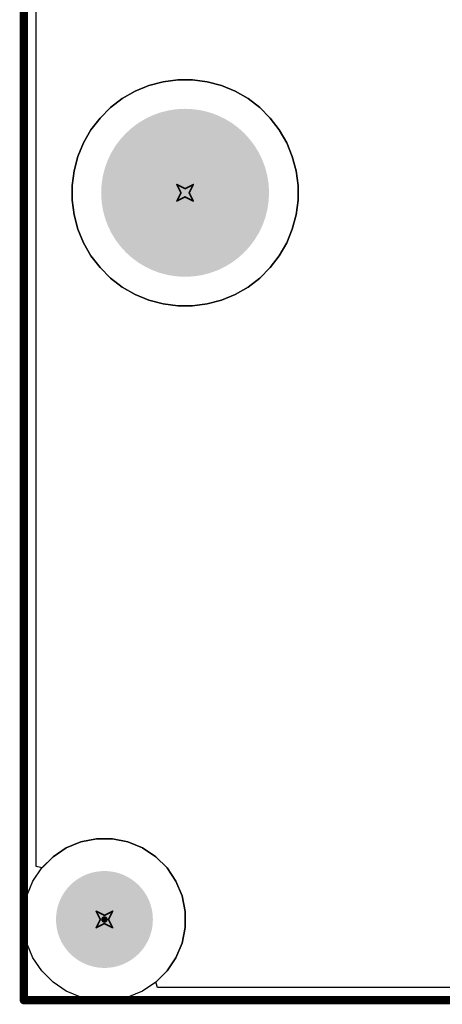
# Model space of a CAD drawing. Header units: inches. Extents: x 0 to 12.2, y 0 to 7.
# Tile 1 of 154: x 0 to 0.5, y 0 to 1.2. Entities that reach past the tile are written whole.
import ezdxf

# ---------------------------------------------------------------- set-up
doc = ezdxf.new("R2010")
doc.units = ezdxf.units.IN
doc.header["$MEASUREMENT"] = 0
for name, color, linetype in [('Board Outline', 216, 'Continuous'), ('Bottom Layer', 5, 'Continuous'), ('Bottom Solder', 6, 'Continuous'), ('Drill Drawing', 1, 'Continuous'), ('Layer 1', 16, 'Continuous'), ('Layer 2', 76, 'Continuous'), ('Multi-Layer', 9, 'Continuous'), ('Pad Holes', 156, 'Continuous'), ('Top Layer', 1, 'Continuous'), ('Top Solder', 216, 'Continuous')]:
    doc.layers.add(name, color=color, linetype=linetype)

msp = doc.modelspace()

# ---------------------------------------------------------------- hatches: boundary and pattern name
at = {"layer": 'Bottom Layer'}
h = msp.add_hatch(color=5, dxfattribs=at)
edge = h.paths.add_edge_path()
edge.add_arc((0.1968, 0.9843), 0.0984, 0, 360)
at = {"layer": 'Bottom Solder'}
h = msp.add_hatch(color=6, dxfattribs=at)
edge = h.paths.add_edge_path()
edge.add_arc((0.1968, 0.9843), 0.1024, 0, 360)
h = msp.add_hatch(color=6, dxfattribs=at)
edge = h.paths.add_edge_path()
edge.add_arc((0.0984, 0.0984), 0.004, 0, 360)
at = {"layer": 'Layer 1'}
h = msp.add_hatch(color=16, dxfattribs=at)
edge = h.paths.add_edge_path()
edge.add_arc((0.1968, 0.9843), 0.0984, 0, 360)
at = {"layer": 'Layer 2'}
h = msp.add_hatch(color=76, dxfattribs=at)
edge = h.paths.add_edge_path()
edge.add_arc((0.1968, 0.9843), 0.0984, 0, 360)
at = {"layer": 'Multi-Layer'}
h = msp.add_hatch(color=9, dxfattribs=at)
edge = h.paths.add_edge_path()
edge.add_arc((0.1968, 0.9843), 0.0984, 0, 360)
at = {"layer": 'Pad Holes'}
h = msp.add_hatch(color=7, dxfattribs=at)
edge = h.paths.add_edge_path()
edge.add_arc((0.1968, 0.9843), 0.0591, 0, 360)
h = msp.add_hatch(color=7, dxfattribs=at)
edge = h.paths.add_edge_path()
edge.add_arc((0.0984, 0.0984), 0.0591, 0, 360)
at = {"layer": 'Top Layer'}
h = msp.add_hatch(color=1, dxfattribs=at)
edge = h.paths.add_edge_path()
edge.add_arc((0.1968, 0.9843), 0.0984, 0, 360)
at = {"layer": 'Top Solder'}
h = msp.add_hatch(color=216, dxfattribs=at)
edge = h.paths.add_edge_path()
edge.add_arc((0.1968, 0.9843), 0.1024, 0, 360)
h = msp.add_hatch(color=216, dxfattribs=at)
edge = h.paths.add_edge_path()
edge.add_arc((0.0984, 0.0984), 0.004, 0, 360)

# ---------------------------------------------------------------- linework, layer by layer
at = {"layer": 'Board Outline', "const_width": 0.01}
for points in [[(0, 0), (0, 4.7244)], [(0, 0), (4.3307, 0)]]:
    msp.add_lwpolyline(points, dxfattribs=at)
at = {"layer": 'Board Outline', "const_width": 0.005}
msp.add_lwpolyline([(-0.0025, 0, 1), (0.0025, 0, 1)], format="xyb", close=True, dxfattribs=at)
msp.add_lwpolyline([(-0.0025, 0, 1), (0.0025, 0, 1)], format="xyb", close=True, dxfattribs=at)
at = {"layer": 'Bottom Layer'}
for p, q in [((0.0153, 0.1632), (0.0153, 4.5612)), ((0.1699, 1.1197), (0.1525, 1.115)), ((0.1878, 1.122), (0.1699, 1.1197)), ((0.2059, 1.122), (0.1878, 1.122)), ((0.2238, 1.1197), (0.2059, 1.122)), ((0.2412, 1.115), (0.2238, 1.1197)), ((0.1358, 1.1081), (0.1201, 1.0991)), ((0.1525, 1.115), (0.1358, 1.1081)), ((0.2579, 1.1081), (0.2412, 1.115)), ((0.2736, 1.0991), (0.2579, 1.1081)), ((0.1201, 1.0991), (0.1058, 1.0881)), ((0.2879, 1.0881), (0.2736, 1.0991)), ((0.1058, 1.0881), (0.093, 1.0753)), ((0.3007, 1.0753), (0.2879, 1.0881)), ((0.093, 1.0753), (0.082, 1.061)), ((0.3117, 1.061), (0.3007, 1.0753)), ((0.082, 1.061), (0.073, 1.0453)), ((0.3207, 1.0453), (0.3117, 1.061)), ((0.073, 1.0453), (0.0661, 1.0286)), ((0.3276, 1.0286), (0.3207, 1.0453)), ((0.0661, 1.0286), (0.0614, 1.0112)), ((0.3323, 1.0112), (0.3276, 1.0286)), ((0.0614, 1.0112), (0.0591, 0.9933)), ((0.3346, 0.9933), (0.3323, 1.0112)), ((0.0591, 0.9933), (0.0591, 0.9752)), ((0.3346, 0.9752), (0.3346, 0.9933)), ((0.0591, 0.9752), (0.0614, 0.9573)), ((0.3323, 0.9573), (0.3346, 0.9752)), ((0.0614, 0.9573), (0.0661, 0.9399)), ((0.3276, 0.9399), (0.3323, 0.9573)), ((0.0661, 0.9399), (0.073, 0.9232)), ((0.3207, 0.9232), (0.3276, 0.9399)), ((0.073, 0.9232), (0.082, 0.9075)), ((0.3117, 0.9075), (0.3207, 0.9232)), ((0.082, 0.9075), (0.093, 0.8932)), ((0.3007, 0.8932), (0.3117, 0.9075)), ((0.093, 0.8932), (0.1058, 0.8804)), ((0.2879, 0.8804), (0.3007, 0.8932)), ((0.1058, 0.8804), (0.1201, 0.8694)), ((0.2736, 0.8694), (0.2879, 0.8804)), ((0.1201, 0.8694), (0.1358, 0.8604)), ((0.2579, 0.8604), (0.2736, 0.8694)), ((0.1358, 0.8604), (0.1525, 0.8535)), ((0.1525, 0.8535), (0.1699, 0.8488)), ((0.2238, 0.8488), (0.2412, 0.8535)), ((0.2412, 0.8535), (0.2579, 0.8604)), ((0.1699, 0.8488), (0.1878, 0.8465)), ((0.1878, 0.8465), (0.2059, 0.8465)), ((0.2059, 0.8465), (0.2238, 0.8488)), ((0.0697, 0.1931), (0.0518, 0.1856)), ((0.0887, 0.1969), (0.0697, 0.1931)), ((0.1081, 0.1969), (0.0887, 0.1969)), ((0.1271, 0.1931), (0.1081, 0.1969)), ((0.145, 0.1856), (0.1271, 0.1931)), ((0.0518, 0.1856), (0.0357, 0.1749)), ((0.1612, 0.1749), (0.145, 0.1856)), ((0.0357, 0.1749), (0.0223, 0.1615)), ((0.1749, 0.1612), (0.1612, 0.1749)), ((0.0205, 0.1616), (0.0153, 0.1632)), ((0.0223, 0.1615), (0.0205, 0.1616)), ((0.1856, 0.145), (0.1749, 0.1612)), ((0.1931, 0.1271), (0.1856, 0.145)), ((0.1968, 0.1081), (0.1931, 0.1271)), ((0.1968, 0.0887), (0.1968, 0.1081)), ((0.1931, 0.0697), (0.1968, 0.0887)), ((0.1856, 0.0518), (0.1931, 0.0697)), ((0.1749, 0.0357), (0.1856, 0.0518)), ((0.1615, 0.0223), (0.1749, 0.0357)), ((0.1616, 0.0206), (0.1615, 0.0223)), ((0.1632, 0.0153), (0.1616, 0.0206)), ((1.6317, 0.0153), (0.1632, 0.0153))]:
    msp.add_line(p, q, dxfattribs=at)
at = {"layer": 'Drill Drawing', "const_width": 0.002}
for points in [[(0.1868, 0.9943), (0.1968, 0.9893)], [(0.1868, 0.9943), (0.1918, 0.9843)], [(0.1868, 0.9743), (0.1918, 0.9843)], [(0.1968, 0.9893), (0.2068, 0.9943)], [(0.2018, 0.9843), (0.2068, 0.9943)], [(0.2018, 0.9843), (0.2068, 0.9743)], [(0.1868, 0.9743), (0.1968, 0.9793)], [(0.1968, 0.9793), (0.2068, 0.9743)], [(0.0884, 0.1084), (0.0984, 0.1034)], [(0.0884, 0.1084), (0.0934, 0.0984)], [(0.0984, 0.1034), (0.1084, 0.1084)], [(0.1034, 0.0984), (0.1084, 0.1084)], [(0.0884, 0.0884), (0.0934, 0.0984)], [(0.1034, 0.0984), (0.1084, 0.0884)], [(0.0884, 0.0884), (0.0984, 0.0934)], [(0.0984, 0.0934), (0.1084, 0.0884)]]:
    msp.add_lwpolyline(points, dxfattribs=at)
at = {"layer": 'Drill Drawing', "const_width": 0.001}
for points in [[(0.1863, 0.9943, 1), (0.1873, 0.9943, 1)], [(0.1863, 0.9943, 1), (0.1873, 0.9943, 1)], [(0.1913, 0.9843, 1), (0.1923, 0.9843, 1)], [(0.1913, 0.9843, 1), (0.1923, 0.9843, 1)], [(0.1963, 0.9893, 1), (0.1973, 0.9893, 1)], [(0.1963, 0.9893, 1), (0.1973, 0.9893, 1)], [(0.2013, 0.9843, 1), (0.2023, 0.9843, 1)], [(0.2013, 0.9843, 1), (0.2023, 0.9843, 1)], [(0.2063, 0.9943, 1), (0.2073, 0.9943, 1)], [(0.2063, 0.9943, 1), (0.2073, 0.9943, 1)], [(0.1863, 0.9743, 1), (0.1873, 0.9743, 1)], [(0.1863, 0.9743, 1), (0.1873, 0.9743, 1)], [(0.1963, 0.9793, 1), (0.1973, 0.9793, 1)], [(0.1963, 0.9793, 1), (0.1973, 0.9793, 1)], [(0.2063, 0.9743, 1), (0.2073, 0.9743, 1)], [(0.2063, 0.9743, 1), (0.2073, 0.9743, 1)], [(0.0879, 0.1084, 1), (0.0889, 0.1084, 1)], [(0.0879, 0.1084, 1), (0.0889, 0.1084, 1)], [(0.1079, 0.1084, 1), (0.1089, 0.1084, 1)], [(0.1079, 0.1084, 1), (0.1089, 0.1084, 1)], [(0.0929, 0.0984, 1), (0.0939, 0.0984, 1)], [(0.0929, 0.0984, 1), (0.0939, 0.0984, 1)], [(0.0979, 0.1034, 1), (0.0989, 0.1034, 1)], [(0.0979, 0.1034, 1), (0.0989, 0.1034, 1)], [(0.1029, 0.0984, 1), (0.1039, 0.0984, 1)], [(0.1029, 0.0984, 1), (0.1039, 0.0984, 1)], [(0.0879, 0.0884, 1), (0.0889, 0.0884, 1)], [(0.0879, 0.0884, 1), (0.0889, 0.0884, 1)], [(0.0979, 0.0934, 1), (0.0989, 0.0934, 1)], [(0.0979, 0.0934, 1), (0.0989, 0.0934, 1)], [(0.1079, 0.0884, 1), (0.1089, 0.0884, 1)], [(0.1079, 0.0884, 1), (0.1089, 0.0884, 1)]]:
    msp.add_lwpolyline(points, format="xyb", close=True, dxfattribs=at)
at = {"layer": 'Layer 1'}
for p, q in [((0.0153, 0.1632), (0.0153, 4.5612)), ((0.1699, 1.1197), (0.1525, 1.115)), ((0.1878, 1.122), (0.1699, 1.1197)), ((0.2059, 1.122), (0.1878, 1.122)), ((0.2238, 1.1197), (0.2059, 1.122)), ((0.2412, 1.115), (0.2238, 1.1197)), ((0.1358, 1.1081), (0.1201, 1.0991)), ((0.1525, 1.115), (0.1358, 1.1081)), ((0.2579, 1.1081), (0.2412, 1.115)), ((0.2736, 1.0991), (0.2579, 1.1081)), ((0.1201, 1.0991), (0.1058, 1.0881)), ((0.2879, 1.0881), (0.2736, 1.0991)), ((0.1058, 1.0881), (0.093, 1.0753)), ((0.3007, 1.0753), (0.2879, 1.0881)), ((0.093, 1.0753), (0.082, 1.061)), ((0.3117, 1.061), (0.3007, 1.0753)), ((0.082, 1.061), (0.073, 1.0453)), ((0.3207, 1.0453), (0.3117, 1.061)), ((0.073, 1.0453), (0.0661, 1.0286)), ((0.3276, 1.0286), (0.3207, 1.0453)), ((0.0661, 1.0286), (0.0614, 1.0112)), ((0.3323, 1.0112), (0.3276, 1.0286)), ((0.0614, 1.0112), (0.0591, 0.9933)), ((0.3346, 0.9933), (0.3323, 1.0112)), ((0.0591, 0.9933), (0.0591, 0.9752)), ((0.3346, 0.9752), (0.3346, 0.9933)), ((0.0591, 0.9752), (0.0614, 0.9573)), ((0.3323, 0.9573), (0.3346, 0.9752)), ((0.0614, 0.9573), (0.0661, 0.9399)), ((0.3276, 0.9399), (0.3323, 0.9573)), ((0.0661, 0.9399), (0.073, 0.9232)), ((0.3207, 0.9232), (0.3276, 0.9399)), ((0.073, 0.9232), (0.082, 0.9075)), ((0.3117, 0.9075), (0.3207, 0.9232)), ((0.082, 0.9075), (0.093, 0.8932)), ((0.3007, 0.8932), (0.3117, 0.9075)), ((0.093, 0.8932), (0.1058, 0.8804)), ((0.2879, 0.8804), (0.3007, 0.8932)), ((0.1058, 0.8804), (0.1201, 0.8694)), ((0.2736, 0.8694), (0.2879, 0.8804)), ((0.1201, 0.8694), (0.1358, 0.8604)), ((0.2579, 0.8604), (0.2736, 0.8694)), ((0.1358, 0.8604), (0.1525, 0.8535)), ((0.1525, 0.8535), (0.1699, 0.8488)), ((0.2238, 0.8488), (0.2412, 0.8535)), ((0.2412, 0.8535), (0.2579, 0.8604)), ((0.1699, 0.8488), (0.1878, 0.8465)), ((0.1878, 0.8465), (0.2059, 0.8465)), ((0.2059, 0.8465), (0.2238, 0.8488)), ((0.0697, 0.1931), (0.0518, 0.1856)), ((0.0887, 0.1969), (0.0697, 0.1931)), ((0.1081, 0.1969), (0.0887, 0.1969)), ((0.1271, 0.1931), (0.1081, 0.1969)), ((0.145, 0.1856), (0.1271, 0.1931)), ((0.0518, 0.1856), (0.0357, 0.1749)), ((0.1612, 0.1749), (0.145, 0.1856)), ((0.0357, 0.1749), (0.0223, 0.1615)), ((0.1749, 0.1612), (0.1612, 0.1749)), ((0.0205, 0.1616), (0.0153, 0.1632)), ((0.0223, 0.1615), (0.0205, 0.1616)), ((0.1856, 0.145), (0.1749, 0.1612)), ((0.1931, 0.1271), (0.1856, 0.145)), ((0.1968, 0.1081), (0.1931, 0.1271)), ((0.1968, 0.0887), (0.1968, 0.1081)), ((0.1931, 0.0697), (0.1968, 0.0887)), ((0.1856, 0.0518), (0.1931, 0.0697)), ((0.1749, 0.0357), (0.1856, 0.0518)), ((0.1615, 0.0223), (0.1749, 0.0357)), ((0.1616, 0.0206), (0.1615, 0.0223)), ((0.1632, 0.0153), (0.1616, 0.0206)), ((4.1675, 0.0153), (0.1632, 0.0153))]:
    msp.add_line(p, q, dxfattribs=at)
at = {"layer": 'Layer 2'}
for p, q in [((0.0153, 0.1632), (0.0153, 3.6256)), ((0.1699, 1.1197), (0.1525, 1.115)), ((0.1878, 1.122), (0.1699, 1.1197)), ((0.2059, 1.122), (0.1878, 1.122)), ((0.2238, 1.1197), (0.2059, 1.122)), ((0.2412, 1.115), (0.2238, 1.1197)), ((0.1358, 1.1081), (0.1201, 1.0991)), ((0.1525, 1.115), (0.1358, 1.1081)), ((0.2579, 1.1081), (0.2412, 1.115)), ((0.2736, 1.0991), (0.2579, 1.1081)), ((0.1201, 1.0991), (0.1058, 1.0881)), ((0.2879, 1.0881), (0.2736, 1.0991)), ((0.1058, 1.0881), (0.093, 1.0753)), ((0.3007, 1.0753), (0.2879, 1.0881)), ((0.093, 1.0753), (0.082, 1.061)), ((0.3117, 1.061), (0.3007, 1.0753)), ((0.082, 1.061), (0.073, 1.0453)), ((0.3207, 1.0453), (0.3117, 1.061)), ((0.073, 1.0453), (0.0661, 1.0286)), ((0.3276, 1.0286), (0.3207, 1.0453)), ((0.0661, 1.0286), (0.0614, 1.0112)), ((0.3323, 1.0112), (0.3276, 1.0286)), ((0.0614, 1.0112), (0.0591, 0.9933)), ((0.3346, 0.9933), (0.3323, 1.0112)), ((0.0591, 0.9933), (0.0591, 0.9752)), ((0.3346, 0.9752), (0.3346, 0.9933)), ((0.0591, 0.9752), (0.0614, 0.9573)), ((0.3323, 0.9573), (0.3346, 0.9752)), ((0.0614, 0.9573), (0.0661, 0.9399)), ((0.3276, 0.9399), (0.3323, 0.9573)), ((0.0661, 0.9399), (0.073, 0.9232)), ((0.3207, 0.9232), (0.3276, 0.9399)), ((0.073, 0.9232), (0.082, 0.9075)), ((0.3117, 0.9075), (0.3207, 0.9232)), ((0.082, 0.9075), (0.093, 0.8932)), ((0.3007, 0.8932), (0.3117, 0.9075)), ((0.093, 0.8932), (0.1058, 0.8804)), ((0.2879, 0.8804), (0.3007, 0.8932)), ((0.1058, 0.8804), (0.1201, 0.8694)), ((0.2736, 0.8694), (0.2879, 0.8804)), ((0.1201, 0.8694), (0.1358, 0.8604)), ((0.2579, 0.8604), (0.2736, 0.8694)), ((0.1358, 0.8604), (0.1525, 0.8535)), ((0.1525, 0.8535), (0.1699, 0.8488)), ((0.2238, 0.8488), (0.2412, 0.8535)), ((0.2412, 0.8535), (0.2579, 0.8604)), ((0.1699, 0.8488), (0.1878, 0.8465)), ((0.1878, 0.8465), (0.2059, 0.8465)), ((0.2059, 0.8465), (0.2238, 0.8488)), ((0.0697, 0.1931), (0.0518, 0.1856)), ((0.0887, 0.1969), (0.0697, 0.1931)), ((0.1081, 0.1969), (0.0887, 0.1969)), ((0.1271, 0.1931), (0.1081, 0.1969)), ((0.145, 0.1856), (0.1271, 0.1931)), ((0.0518, 0.1856), (0.0357, 0.1749)), ((0.1612, 0.1749), (0.145, 0.1856)), ((0.0357, 0.1749), (0.0223, 0.1615)), ((0.1749, 0.1612), (0.1612, 0.1749)), ((0.0205, 0.1616), (0.0153, 0.1632)), ((0.0223, 0.1615), (0.0205, 0.1616)), ((0.1856, 0.145), (0.1749, 0.1612)), ((0.1931, 0.1271), (0.1856, 0.145)), ((0.1968, 0.1081), (0.1931, 0.1271)), ((0.1968, 0.0887), (0.1968, 0.1081)), ((0.1931, 0.0697), (0.1968, 0.0887)), ((0.1856, 0.0518), (0.1931, 0.0697)), ((0.1749, 0.0357), (0.1856, 0.0518)), ((0.1615, 0.0223), (0.1749, 0.0357)), ((0.1616, 0.0206), (0.1615, 0.0223)), ((0.1632, 0.0153), (0.1616, 0.0206)), ((4.1675, 0.0153), (0.1632, 0.0153))]:
    msp.add_line(p, q, dxfattribs=at)
at = {"layer": 'Multi-Layer'}
for p, q in [((0.1525, 1.115), (0.1699, 1.1197)), ((0.1699, 1.1197), (0.1878, 1.122)), ((0.1878, 1.122), (0.1968, 1.122)), ((0.1968, 1.122), (0.2059, 1.122)), ((0.2059, 1.122), (0.2238, 1.1197)), ((0.2238, 1.1197), (0.2412, 1.115)), ((0.1201, 1.0991), (0.1358, 1.1081)), ((0.1358, 1.1081), (0.1525, 1.115)), ((0.2412, 1.115), (0.2579, 1.1081)), ((0.2579, 1.1081), (0.2736, 1.0991)), ((0.1058, 1.0881), (0.1201, 1.0991)), ((0.2736, 1.0991), (0.2879, 1.0881)), ((0.093, 1.0753), (0.1058, 1.0881)), ((0.2879, 1.0881), (0.3007, 1.0753)), ((0.082, 1.061), (0.093, 1.0753)), ((0.3007, 1.0753), (0.3117, 1.061)), ((0.073, 1.0453), (0.082, 1.061)), ((0.3117, 1.061), (0.3207, 1.0453)), ((0.0661, 1.0286), (0.073, 1.0453)), ((0.3207, 1.0453), (0.3276, 1.0286)), ((0.0614, 1.0112), (0.0661, 1.0286)), ((0.3276, 1.0286), (0.3323, 1.0112)), ((0.0591, 0.9933), (0.0614, 1.0112)), ((0.3323, 1.0112), (0.3346, 0.9933)), ((0.0591, 0.9843), (0.0591, 0.9933)), ((0.3346, 0.9933), (0.3346, 0.9843)), ((0.0591, 0.9752), (0.0591, 0.9843)), ((0.0614, 0.9573), (0.0591, 0.9752)), ((0.3346, 0.9752), (0.3323, 0.9573)), ((0.3346, 0.9843), (0.3346, 0.9752)), ((0.0661, 0.9399), (0.0614, 0.9573)), ((0.3323, 0.9573), (0.3276, 0.9399)), ((0.073, 0.9232), (0.0661, 0.9399)), ((0.3276, 0.9399), (0.3207, 0.9232)), ((0.082, 0.9075), (0.073, 0.9232)), ((0.3207, 0.9232), (0.3117, 0.9075)), ((0.093, 0.8932), (0.082, 0.9075)), ((0.3117, 0.9075), (0.3007, 0.8932)), ((0.1058, 0.8804), (0.093, 0.8932)), ((0.3007, 0.8932), (0.2879, 0.8804)), ((0.1201, 0.8694), (0.1058, 0.8804)), ((0.2879, 0.8804), (0.2736, 0.8694)), ((0.1358, 0.8604), (0.1201, 0.8694)), ((0.2736, 0.8694), (0.2579, 0.8604)), ((0.1525, 0.8535), (0.1358, 0.8604)), ((0.1699, 0.8488), (0.1525, 0.8535)), ((0.2412, 0.8535), (0.2238, 0.8488)), ((0.2579, 0.8604), (0.2412, 0.8535)), ((0.1878, 0.8465), (0.1699, 0.8488)), ((0.1968, 0.8465), (0.1878, 0.8465)), ((0.1968, 0.8465), (0.1968, 0.8465)), ((0.2059, 0.8465), (0.1968, 0.8465)), ((0.2238, 0.8488), (0.2059, 0.8465)), ((0.0518, 0.1856), (0.0697, 0.1931)), ((0.0697, 0.1931), (0.0887, 0.1969)), ((0.0887, 0.1969), (0.0984, 0.1969)), ((0.0984, 0.1969), (0.1081, 0.1969)), ((0.1081, 0.1969), (0.1271, 0.1931)), ((0.1271, 0.1931), (0.145, 0.1856)), ((0.0357, 0.1749), (0.0518, 0.1856)), ((0.145, 0.1856), (0.1612, 0.1749)), ((0.022, 0.1612), (0.0357, 0.1749)), ((0.1612, 0.1749), (0.1749, 0.1612)), ((0.0112, 0.145), (0.022, 0.1612)), ((0.1749, 0.1612), (0.1856, 0.145)), ((0.0038, 0.1271), (0.0112, 0.145)), ((0.1856, 0.145), (0.1931, 0.1271)), ((0, 0.1081), (0.0038, 0.1271)), ((0.1931, 0.1271), (0.1968, 0.1081)), ((0, 0.0984), (0, 0.1081)), ((0.1968, 0.1081), (0.1968, 0.0984)), ((0, 0.0887), (0, 0.0984)), ((0.1968, 0.0984), (0.1968, 0.0887)), ((0.0038, 0.0697), (0, 0.0887)), ((0.1968, 0.0887), (0.1931, 0.0697)), ((0.0112, 0.0518), (0.0038, 0.0697)), ((0.1931, 0.0697), (0.1856, 0.0518)), ((0.022, 0.0357), (0.0112, 0.0518)), ((0.1856, 0.0518), (0.1749, 0.0357)), ((0.0357, 0.022), (0.022, 0.0357)), ((0.1749, 0.0357), (0.1612, 0.022)), ((0.0518, 0.0112), (0.0357, 0.022)), ((0.1612, 0.022), (0.145, 0.0112)), ((0.0697, 0.0038), (0.0518, 0.0112)), ((0.0887, 0), (0.0697, 0.0038)), ((0.0984, 0), (0.0887, 0)), ((0.0984, 0), (0.0984, 0)), ((0.1081, 0), (0.0984, 0)), ((0.1271, 0.0038), (0.1081, 0)), ((0.145, 0.0112), (0.1271, 0.0038))]:
    msp.add_line(p, q, dxfattribs=at)
at = {"layer": 'Top Layer'}
for p, q in [((0.0153, 0.1632), (0.0153, 4.5612)), ((0.1699, 1.1197), (0.1525, 1.115)), ((0.1878, 1.122), (0.1699, 1.1197)), ((0.2059, 1.122), (0.1878, 1.122)), ((0.2238, 1.1197), (0.2059, 1.122)), ((0.2412, 1.115), (0.2238, 1.1197)), ((0.1358, 1.1081), (0.1201, 1.0991)), ((0.1525, 1.115), (0.1358, 1.1081)), ((0.2579, 1.1081), (0.2412, 1.115)), ((0.2736, 1.0991), (0.2579, 1.1081)), ((0.1201, 1.0991), (0.1058, 1.0881)), ((0.2879, 1.0881), (0.2736, 1.0991)), ((0.1058, 1.0881), (0.093, 1.0753)), ((0.3007, 1.0753), (0.2879, 1.0881)), ((0.093, 1.0753), (0.082, 1.061)), ((0.3117, 1.061), (0.3007, 1.0753)), ((0.082, 1.061), (0.073, 1.0453)), ((0.3207, 1.0453), (0.3117, 1.061)), ((0.073, 1.0453), (0.0661, 1.0286)), ((0.3276, 1.0286), (0.3207, 1.0453)), ((0.0661, 1.0286), (0.0614, 1.0112)), ((0.3323, 1.0112), (0.3276, 1.0286)), ((0.0614, 1.0112), (0.0591, 0.9933)), ((0.3346, 0.9933), (0.3323, 1.0112)), ((0.0591, 0.9933), (0.0591, 0.9752)), ((0.3346, 0.9752), (0.3346, 0.9933)), ((0.0591, 0.9752), (0.0614, 0.9573)), ((0.3323, 0.9573), (0.3346, 0.9752)), ((0.0614, 0.9573), (0.0661, 0.9399)), ((0.3276, 0.9399), (0.3323, 0.9573)), ((0.0661, 0.9399), (0.073, 0.9232)), ((0.3207, 0.9232), (0.3276, 0.9399)), ((0.073, 0.9232), (0.082, 0.9075)), ((0.3117, 0.9075), (0.3207, 0.9232)), ((0.082, 0.9075), (0.093, 0.8932)), ((0.3007, 0.8932), (0.3117, 0.9075)), ((0.093, 0.8932), (0.1058, 0.8804)), ((0.2879, 0.8804), (0.3007, 0.8932)), ((0.1058, 0.8804), (0.1201, 0.8694)), ((0.2736, 0.8694), (0.2879, 0.8804)), ((0.1201, 0.8694), (0.1358, 0.8604)), ((0.2579, 0.8604), (0.2736, 0.8694)), ((0.1358, 0.8604), (0.1525, 0.8535)), ((0.1525, 0.8535), (0.1699, 0.8488)), ((0.2238, 0.8488), (0.2412, 0.8535)), ((0.2412, 0.8535), (0.2579, 0.8604)), ((0.1699, 0.8488), (0.1878, 0.8465)), ((0.1878, 0.8465), (0.2059, 0.8465)), ((0.2059, 0.8465), (0.2238, 0.8488)), ((0.0697, 0.1931), (0.0518, 0.1856)), ((0.0887, 0.1969), (0.0697, 0.1931)), ((0.1081, 0.1969), (0.0887, 0.1969)), ((0.1271, 0.1931), (0.1081, 0.1969)), ((0.145, 0.1856), (0.1271, 0.1931)), ((0.0518, 0.1856), (0.0357, 0.1749)), ((0.1612, 0.1749), (0.145, 0.1856)), ((0.0357, 0.1749), (0.0223, 0.1615)), ((0.1749, 0.1612), (0.1612, 0.1749)), ((0.0205, 0.1616), (0.0153, 0.1632)), ((0.0223, 0.1615), (0.0205, 0.1616)), ((0.1856, 0.145), (0.1749, 0.1612)), ((0.1931, 0.1271), (0.1856, 0.145)), ((0.1968, 0.1081), (0.1931, 0.1271)), ((0.1968, 0.0887), (0.1968, 0.1081)), ((0.1931, 0.0697), (0.1968, 0.0887)), ((0.1856, 0.0518), (0.1931, 0.0697)), ((0.1749, 0.0357), (0.1856, 0.0518)), ((0.1615, 0.0223), (0.1749, 0.0357)), ((0.1616, 0.0206), (0.1615, 0.0223)), ((0.1632, 0.0153), (0.1616, 0.0206)), ((1.6317, 0.0153), (0.1632, 0.0153))]:
    msp.add_line(p, q, dxfattribs=at)

doc.saveas('drawing.dxf')
